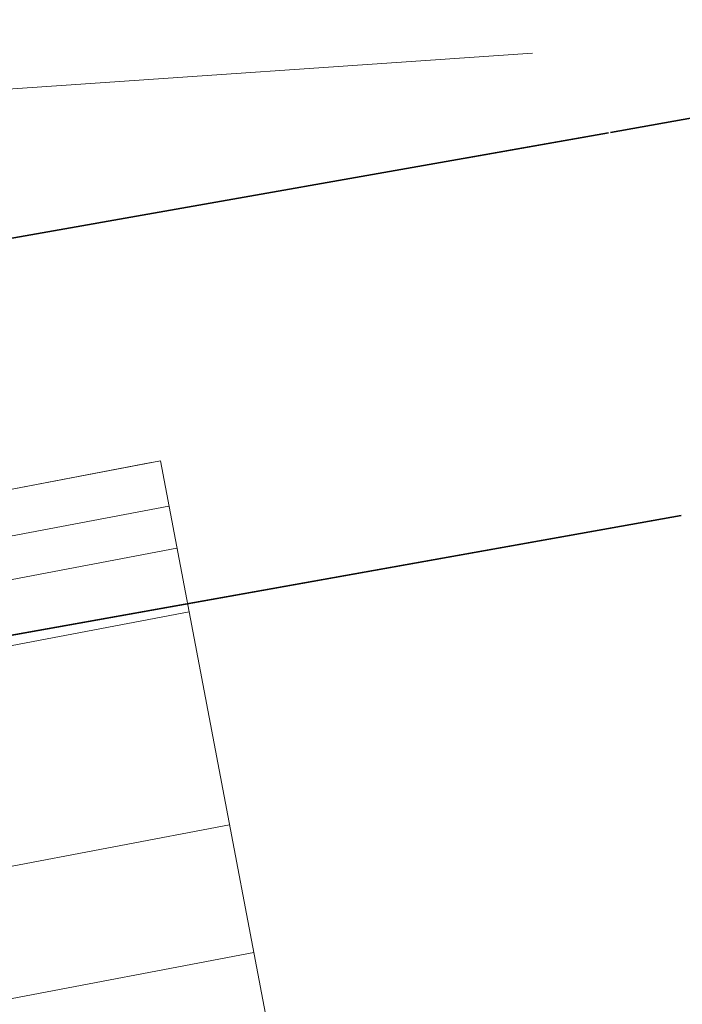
# Model space of a CAD drawing. Extents: x 3503739 to 3504470, y 5375172 to 5375561.
# Tile 110 of 121: x 3504155 to 3504166, y 5375384 to 5375399. Entities that reach past the tile are written whole.
import ezdxf

# ---------------------------------------------------------------- set-up
doc = ezdxf.new("R2010")
doc.units = 0
doc.header["$MEASUREMENT"] = 0
for name, color, linetype in [('K_FLURSTUECKE', 7, 'Continuous'), ('KMB_AUFBETON', 7, 'Continuous'), ('W-SCHESTEMPEL1', 7, 'Continuous')]:
    doc.layers.add(name, color=color, linetype=linetype)

msp = doc.modelspace()

# ---------------------------------------------------------------- linework, layer by layer
at = {"layer": 'K_FLURSTUECKE', "color": 252, "linetype": 'Continuous', "lineweight": 35}
for p, q in [((3504164.396, 5375397.723), (3504174.214, 5375399.457)), ((3504164.396, 5375397.723), (3504174.214, 5375399.457)), ((3504144.696, 5375394.243), (3504164.364, 5375397.717)), ((3504164.364, 5375397.717), (3504144.696, 5375394.243)), ((3504144.696, 5375394.243), (3504164.364, 5375397.717)), ((3504164.364, 5375397.717), (3504144.696, 5375394.243)), ((3504162.192, 5375397.333), (3504164.364, 5375397.717)), ((3504162.192, 5375397.333), (3504164.364, 5375397.717)), ((3504165.484, 5375391.827), (3504145.816, 5375388.303)), ((3504145.816, 5375388.303), (3504165.484, 5375391.827)), ((3504165.484, 5375391.827), (3504145.816, 5375388.303)), ((3504145.816, 5375388.303), (3504165.484, 5375391.827))]:
    msp.add_line(p, q, dxfattribs=at)
at = {"layer": 'KMB_AUFBETON', "color": 212, "linetype": 'Continuous', "lineweight": 13}
msp.add_line((3504163.198, 5375398.941), (3504113.51, 5375395.539), dxfattribs=at)
at = {"layer": 'W-SCHESTEMPEL1', "color": 7, "linetype": 'Continuous', "lineweight": 13}
for p, q in [((3504140.278, 5375389.397), (3504157.471, 5375392.665)), ((3504157.33, 5375392.639), (3504142.611, 5375389.84)), ((3504157.471, 5375392.665), (3504162.831, 5375364.47)), ((3504157.603, 5375391.971), (3504142.743, 5375389.146)), ((3504140.533, 5375388.055), (3504157.726, 5375391.323)), ((3504143.007, 5375388.525), (3504157.726, 5375391.323)), ((3504144.168, 5375388.746), (3504157.725, 5375391.323)), ((3504144.169, 5375388.746), (3504157.726, 5375391.323)), ((3504140.72, 5375387.072), (3504157.912, 5375390.341)), ((3504141.343, 5375383.796), (3504158.535, 5375387.065)), ((3504141.716, 5375381.831), (3504158.909, 5375385.1))]:
    msp.add_line(p, q, dxfattribs=at)

doc.saveas('drawing.dxf')
